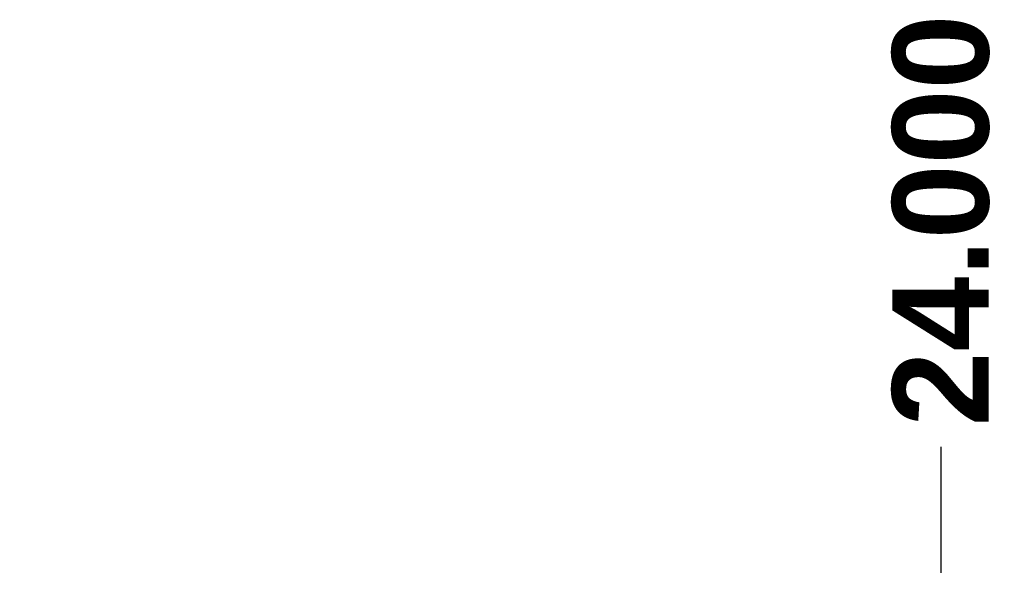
# Model space of a CAD drawing. Header units: inches. Extents: x 3 to 173, y 3 to 113.
# Tile 37 of 59: x 86.67 to 99.42, y 74.39 to 81.75. Entities that reach past the tile are written whole.
import ezdxf

# ---------------------------------------------------------------- set-up
doc = ezdxf.new("R2010")
doc.units = ezdxf.units.IN
doc.header["$LTSCALE"] = 10.4
doc.header["$MEASUREMENT"] = 0
doc.layers.add('Dimensions(ANSI)', color=7, linetype='Continuous', lineweight=25)
doc.styles.add('Dimension-ANSI', font='arialbd.ttf')
doc.dimstyles.new('INCH-ANSI-VERTICAL', dxfattribs={"dimscale": 10.4, "dimtxt": 0.12, "dimasz": 0.098425, "dimexe": 0.04, "dimexo": 0.04, "dimgap": 0.031496, "dimtad": 0, "dimtih": 1, "dimtoh": 1, "dimdec": 3, "dimrnd": 1e-08, "dimzin": 0, "dimdsep": 46, "dimtxsty": 'Dimension-ANSI', "dimcen": 0.09, "dimdle": 0.312, "dimclrd": 179, "dimclre": 179, "dimclrt": 7, "dimadec": 1, "dimazin": 0, "dimtfac": 1, "dimtdec": 3, "dimtofl": 0, "dimtmove": 0, "dimatfit": 3, "dimfxl": 1, "dimtolj": 1, "dimtzin": 4, "dimlwd": 25, "dimlwe": 25, "dimarcsym": 0})

# ---------------------------------------------------------------- blocks, each defined once
blk = doc.blocks.new('*D17')
at = {"layer": 'Defpoints', "color": 0, "linetype": 'Continuous', "transparency": 16777216}
for p in [(98.603, 76.226), (74.744, 74.179), (98.603, 74.179)]:
    blk.add_point(p, dxfattribs=at)
at = {"layer": 'Dimensions(ANSI)', "color": 179, "linetype": 'Continuous', "lineweight": 25, "true_color": 0x262658, "transparency": 16777216}
blk.add_line((98.603, 74.595), (98.603, 76.226), dxfattribs=at)
at = {"layer": 'Dimensions(ANSI)', "color": 7, "linetype": 'Continuous', "lineweight": 25, "transparency": 16777216, "insert": (98.603, 79.155), "char_height": 1.248, "attachment_point": 5, "rotation": 90, "style": 'Dimension-ANSI'}
blk.add_mtext('\\A1;24.000', dxfattribs=at)

msp = doc.modelspace()

# ---------------------------------------------------------------- dimensions: what is measured, and where the dimension line sits
at = {"layer": 'Dimensions(ANSI)', "color": 179, "linetype": 'Continuous', "lineweight": 25, "true_color": 0x262658}
dim = msp.add_ordinate_dim(feature_location=(98.60258, 74.1788), offset=(0, 2.04724), dtype=1, origin=(74.74375, 74.1788), dimstyle='INCH-ANSI-VERTICAL', override={"dimgap": 0.031496, "dimtad": 0, "dimdec": 3, "dimlfac": 1.005917, "dimtol": 0, "dimlim": 0, "dimtp": 0, "dimtm": 0, "dimtdec": 3}, dxfattribs=at)
dim.commit()
dim.dimension.update_dxf_attribs({"geometry": '*D17', "text_midpoint": (98.60258, 79.15517)})

doc.saveas('drawing.dxf')
